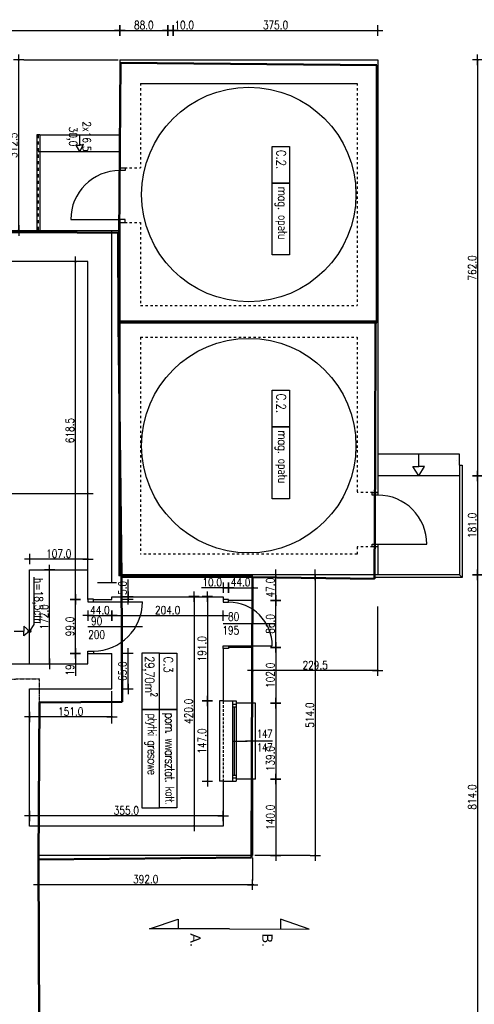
# Model space of a CAD drawing. Header units: millimetres. Extents: x 22865 to 60762, y -18816 to 15611.
# Tile 68 of 256: x 44786 to 45620, y -10942 to -9139. Entities that reach past the tile are written whole.
import ezdxf

# ---------------------------------------------------------------- set-up
doc = ezdxf.new("R2010")
doc.units = ezdxf.units.MM
for name, pattern in [('1_OTKU', [2, 1.5, -0.5]), ('2_EGBS', [0]), ('2_EGBU_A', [0]), ('3', [1, 0.5, -0.5]), ('3_SUWP', [0]), ('DASHED', [15, 7, -8]), ('DASHED2', [0.375, 0.25, -0.125])]:
    doc.linetypes.add(name, pattern=pattern)
for name, color, linetype, lineweight in [('CIENKA', 1, 'Continuous', 13), ('EGBE_L_3', 7, '2_EGBS', 18), ('OTK_L_4', 7, '1_OTKU', 18), ('SUWP_L_0', 5, '3_SUWP', 18)]:
    doc.layers.add(name, color=color, linetype=linetype, lineweight=lineweight)
doc.layers.add('EGBB_L_0', color=7, linetype='2_EGBU_A', lineweight=50, true_color=0x804000)
for name, color, linetype in [('OPISY', 6, 'Continuous'), ('sciany murowane', 4, 'Continuous'), ('widokowa', 2, 'Continuous'), ('WYMIARY', 6, 'Continuous')]:
    doc.layers.add(name, color=color, linetype=linetype)
doc.styles.add('1-100', font='simplex.shx', dxfattribs={"width": 0.8, "height": 15})
doc.styles.add('1-50', font='simplex.shx', dxfattribs={"width": 0.8, "height": 12})
doc.dimstyles.new('1-100', dxfattribs={"dimscale": 0.5, "dimtxt": 100, "dimasz": 1, "dimexe": 0.18, "dimexo": 0.0625, "dimgap": 5, "dimtad": 1, "dimdec": 1, "dimzin": 0, "dimdsep": 46, "dimtxsty": '1-100', "dimblk1": 'K', "dimblk2": 'K', "dimsah": 1, "dimcen": 0.09, "dimse1": 1, "dimse2": 1, "dimadec": 0, "dimazin": 0, "dimtfac": 1, "dimtdec": 1, "dimtofl": 0, "dimtmove": 0, "dimatfit": 3, "dimldrblk": 'K', "dimfxl": 0, "dimtolj": 1, "dimtzin": 0, "dimarcsym": 0})

# ---------------------------------------------------------------- blocks, each defined once
blk = doc.blocks.new('K')
for p, q in [((-19.1, 0), (19.1, 0)), ((0, -19.1), (0, 19.1))]:
    blk.add_line(p, q)
blk.add_circle((0, 0), 2.02)
blk = doc.blocks.new('*D2955')
at = {"layer": 'WYMIARY', "color": 0, "lineweight": -2, "ltscale": 0.2}
blk.add_line((44202.7, -10006.9), (44910.7, -10006.9), dxfattribs=at)
at = {"layer": 'WYMIARY', "color": 0, "linetype": 'ByBlock', "lineweight": -2, "xscale": 0.5, "yscale": 0.5, "zscale": 0.5, "rotation": 180}
blk.add_blockref('K', (44202.2, -10006.9), dxfattribs=at)
at = {"layer": 'WYMIARY', "color": 0, "linetype": 'ByBlock', "lineweight": -2, "xscale": 0.5, "yscale": 0.5, "zscale": 0.5}
blk.add_blockref('K', (44911.2, -10006.9), dxfattribs=at)
at = {"layer": 'WYMIARY', "color": 0, "ltscale": 0.2, "insert": (44556.7, -9996.9), "char_height": 15, "attachment_point": 5, "style": '1-100'}
blk.add_mtext('\\A1;709.0', dxfattribs=at)
blk = doc.blocks.new('*D2956')
at = {"layer": 'WYMIARY', "color": 0, "lineweight": -2, "ltscale": 0.2}
blk.add_line((44911.7, -10230.3), (44954.7, -10230.3), dxfattribs=at)
at = {"layer": 'WYMIARY', "color": 0, "linetype": 'ByBlock', "lineweight": -2, "xscale": 0.5, "yscale": 0.5, "zscale": 0.5, "rotation": 180}
blk.add_blockref('K', (44911.2, -10230.3), dxfattribs=at)
at = {"layer": 'WYMIARY', "color": 0, "linetype": 'ByBlock', "lineweight": -2, "xscale": 0.5, "yscale": 0.5, "zscale": 0.5}
blk.add_blockref('K', (44955.2, -10230.3), dxfattribs=at)
at = {"layer": 'WYMIARY', "color": 0, "ltscale": 0.2, "insert": (44933.2, -10220.3), "char_height": 15, "attachment_point": 5, "style": '1-100'}
blk.add_mtext('\\A1;44.0', dxfattribs=at)
blk = doc.blocks.new('*D2957')
at = {"layer": 'WYMIARY', "color": 0, "lineweight": -2, "ltscale": 0.2}
blk.add_line((44955.7, -10230.3), (45158.7, -10230.3), dxfattribs=at)
at = {"layer": 'WYMIARY', "color": 0, "linetype": 'ByBlock', "lineweight": -2, "xscale": 0.5, "yscale": 0.5, "zscale": 0.5, "rotation": 180}
blk.add_blockref('K', (44955.2, -10230.3), dxfattribs=at)
at = {"layer": 'WYMIARY', "color": 0, "linetype": 'ByBlock', "lineweight": -2, "xscale": 0.5, "yscale": 0.5, "zscale": 0.5}
blk.add_blockref('K', (45159.2, -10230.3), dxfattribs=at)
at = {"layer": 'WYMIARY', "color": 0, "ltscale": 0.2, "insert": (45057.2, -10220.3), "char_height": 15, "attachment_point": 5, "style": '1-100'}
blk.add_mtext('\\A1;204.0', dxfattribs=at)
blk = doc.blocks.new('*D2958')
at = {"layer": 'WYMIARY', "color": 0, "lineweight": -2, "ltscale": 0.2}
for p, q in [((45159.2, -10179.2), (45119.4, -10179.2)), ((45168.7, -10179.2), (45159.7, -10179.2))]:
    blk.add_line(p, q, dxfattribs=at)
at = {"layer": 'WYMIARY', "color": 0, "linetype": 'ByBlock', "lineweight": -2, "xscale": 0.5, "yscale": 0.5, "zscale": 0.5, "rotation": 180}
blk.add_blockref('K', (45159.2, -10179.2), dxfattribs=at)
at = {"layer": 'WYMIARY', "color": 0, "linetype": 'ByBlock', "lineweight": -2, "xscale": 0.5, "yscale": 0.5, "zscale": 0.5}
blk.add_blockref('K', (45169.2, -10179.2), dxfattribs=at)
at = {"layer": 'WYMIARY', "color": 0, "ltscale": 0.2, "insert": (45139.1, -10169.2), "char_height": 15, "attachment_point": 5, "style": '1-100'}
blk.add_mtext('\\A1;10.0', dxfattribs=at)
blk = doc.blocks.new('*D2959')
at = {"layer": 'WYMIARY', "color": 0, "lineweight": -2, "ltscale": 0.2}
blk.add_line((45169.7, -10179.2), (45212.7, -10179.2), dxfattribs=at)
at = {"layer": 'WYMIARY', "color": 0, "linetype": 'ByBlock', "lineweight": -2, "xscale": 0.5, "yscale": 0.5, "zscale": 0.5, "rotation": 180}
blk.add_blockref('K', (45169.2, -10179.2), dxfattribs=at)
at = {"layer": 'WYMIARY', "color": 0, "linetype": 'ByBlock', "lineweight": -2, "xscale": 0.5, "yscale": 0.5, "zscale": 0.5}
blk.add_blockref('K', (45213.2, -10179.2), dxfattribs=at)
at = {"layer": 'WYMIARY', "color": 0, "ltscale": 0.2, "insert": (45191.2, -10169.2), "char_height": 15, "attachment_point": 5, "style": '1-100'}
blk.add_mtext('\\A1;44.0', dxfattribs=at)
blk = doc.blocks.new('*D2970')
at = {"layer": 'WYMIARY', "color": 0, "lineweight": -2, "ltscale": 0.2}
blk.add_line((44148.7, -9158.9), (44969.2, -9158.9), dxfattribs=at)
at = {"layer": 'WYMIARY', "color": 0, "linetype": 'ByBlock', "lineweight": -2, "xscale": 0.5, "yscale": 0.5, "zscale": 0.5, "rotation": 180}
blk.add_blockref('K', (44148.2, -9158.9), dxfattribs=at)
at = {"layer": 'WYMIARY', "color": 0, "linetype": 'ByBlock', "lineweight": -2, "xscale": 0.5, "yscale": 0.5, "zscale": 0.5}
blk.add_blockref('K', (44969.7, -9158.9), dxfattribs=at)
at = {"layer": 'WYMIARY', "color": 0, "ltscale": 0.2, "insert": (44558.9, -9148.9), "char_height": 15, "attachment_point": 5, "style": '1-100'}
blk.add_mtext('\\A1;821.5', dxfattribs=at)
blk = doc.blocks.new('*D2975')
at = {"layer": 'WYMIARY', "color": 0, "lineweight": -2, "ltscale": 0.2}
blk.add_line((44888.2, -10200.1), (44888.2, -9582.6), dxfattribs=at)
at = {"layer": 'WYMIARY', "color": 0, "linetype": 'ByBlock', "lineweight": -2, "xscale": 0.5, "yscale": 0.5, "zscale": 0.5}
for p, rotation in [((44888.2, -9582.1), 90), ((44888.2, -10200.6), 270)]:
    blk.add_blockref('K', p, dxfattribs=dict(at, rotation=rotation))
at = {"layer": 'WYMIARY', "color": 0, "ltscale": 0.2, "insert": (44878.2, -9891.4), "char_height": 15, "attachment_point": 5, "rotation": 90, "style": '1-100'}
blk.add_mtext('\\A1;618.5', dxfattribs=at)
blk = doc.blocks.new('*D2976')
at = {"layer": 'WYMIARY', "color": 0, "lineweight": -2, "ltscale": 0.2}
blk.add_line((44888.2, -10299.1), (44888.2, -10201.1), dxfattribs=at)
at = {"layer": 'WYMIARY', "color": 0, "linetype": 'ByBlock', "lineweight": -2, "xscale": 0.5, "yscale": 0.5, "zscale": 0.5}
for p, rotation in [((44888.2, -10200.6), 90), ((44888.2, -10299.6), 270)]:
    blk.add_blockref('K', p, dxfattribs=dict(at, rotation=rotation))
at = {"layer": 'WYMIARY', "color": 0, "ltscale": 0.2, "insert": (44878.2, -10250.1), "char_height": 15, "attachment_point": 5, "rotation": 90, "style": '1-100'}
blk.add_mtext('\\A1;99.0', dxfattribs=at)
blk = doc.blocks.new('*D2977')
at = {"layer": 'WYMIARY', "color": 0, "lineweight": -2}
for p, q in [((44888.2, -10300.1), (44888.2, -10318.1)), ((44888.2, -10318.6), (44888.2, -10340.7))]:
    blk.add_line(p, q, dxfattribs=at)
at = {"layer": 'WYMIARY', "color": 0, "linetype": 'ByBlock', "lineweight": -2, "xscale": 0.5, "yscale": 0.5, "zscale": 0.5}
for p, rotation in [((44888.2, -10299.6), 90), ((44888.2, -10318.6), 270)]:
    blk.add_blockref('K', p, dxfattribs=dict(at, rotation=rotation))
at = {"layer": 'WYMIARY', "color": 0, "ltscale": 0.2, "insert": (44878.2, -10329.9), "char_height": 15, "attachment_point": 5, "rotation": 90, "style": '1-100'}
blk.add_mtext('\\A1;19', dxfattribs=at)
blk = doc.blocks.new('*D2978')
at = {"layer": 'WYMIARY', "color": 0, "lineweight": -2, "ltscale": 0.2}
blk.add_line((44784.2, -9524.6), (44784.2, -9213.1), dxfattribs=at)
at = {"layer": 'WYMIARY', "color": 0, "linetype": 'ByBlock', "lineweight": -2, "xscale": 0.5, "yscale": 0.5, "zscale": 0.5}
for p, rotation in [((44784.2, -9212.6), 90), ((44784.2, -9525.1), 270)]:
    blk.add_blockref('K', p, dxfattribs=dict(at, rotation=rotation))
at = {"layer": 'WYMIARY', "color": 0, "ltscale": 0.2, "insert": (44774.2, -9368.9), "char_height": 15, "attachment_point": 5, "rotation": 90, "style": '1-100'}
blk.add_mtext('\\A1;312.5', dxfattribs=at)
blk = doc.blocks.new('*D2979')
at = {"layer": 'WYMIARY', "color": 0, "lineweight": -2, "ltscale": 0.2}
blk.add_line((44970.2, -9158.9), (45057.2, -9158.9), dxfattribs=at)
at = {"layer": 'WYMIARY', "color": 0, "linetype": 'ByBlock', "lineweight": -2, "xscale": 0.5, "yscale": 0.5, "zscale": 0.5, "rotation": 180}
blk.add_blockref('K', (44969.7, -9158.9), dxfattribs=at)
at = {"layer": 'WYMIARY', "color": 0, "linetype": 'ByBlock', "lineweight": -2, "xscale": 0.5, "yscale": 0.5, "zscale": 0.5}
blk.add_blockref('K', (45057.7, -9158.9), dxfattribs=at)
at = {"layer": 'WYMIARY', "color": 0, "ltscale": 0.2, "insert": (45013.7, -9148.9), "char_height": 15, "attachment_point": 5, "style": '1-100'}
blk.add_mtext('\\A1;88.0', dxfattribs=at)
blk = doc.blocks.new('*D2980')
at = {"layer": 'WYMIARY', "color": 0, "lineweight": -2, "ltscale": 0.2}
for p, q in [((45058.2, -9158.9), (45067.2, -9158.9)), ((45067.7, -9158.9), (45107.5, -9158.9))]:
    blk.add_line(p, q, dxfattribs=at)
at = {"layer": 'WYMIARY', "color": 0, "linetype": 'ByBlock', "lineweight": -2, "xscale": 0.5, "yscale": 0.5, "zscale": 0.5, "rotation": 180}
blk.add_blockref('K', (45057.7, -9158.9), dxfattribs=at)
at = {"layer": 'WYMIARY', "color": 0, "linetype": 'ByBlock', "lineweight": -2, "xscale": 0.5, "yscale": 0.5, "zscale": 0.5}
blk.add_blockref('K', (45067.7, -9158.9), dxfattribs=at)
at = {"layer": 'WYMIARY', "color": 0, "ltscale": 0.2, "insert": (45087.8, -9148.9), "char_height": 15, "attachment_point": 5, "style": '1-100'}
blk.add_mtext('\\A1;10.0', dxfattribs=at)
blk = doc.blocks.new('*D2981')
at = {"layer": 'WYMIARY', "color": 0, "lineweight": -2, "ltscale": 0.2}
blk.add_line((45068.2, -9158.9), (45442.2, -9158.9), dxfattribs=at)
at = {"layer": 'WYMIARY', "color": 0, "linetype": 'ByBlock', "lineweight": -2, "xscale": 0.5, "yscale": 0.5, "zscale": 0.5, "rotation": 180}
blk.add_blockref('K', (45067.7, -9158.9), dxfattribs=at)
at = {"layer": 'WYMIARY', "color": 0, "linetype": 'ByBlock', "lineweight": -2, "xscale": 0.5, "yscale": 0.5, "zscale": 0.5}
blk.add_blockref('K', (45442.7, -9158.9), dxfattribs=at)
at = {"layer": 'WYMIARY', "color": 0, "ltscale": 0.2, "insert": (45255.2, -9148.9), "char_height": 15, "attachment_point": 5, "style": '1-100'}
blk.add_mtext('\\A1;375.0', dxfattribs=at)
blk = doc.blocks.new('*D2982')
at = {"layer": 'WYMIARY', "color": 0, "lineweight": -2, "ltscale": 0.2}
blk.add_line((45625.8, -9213.1), (45625.8, -9974.1), dxfattribs=at)
at = {"layer": 'WYMIARY', "color": 0, "linetype": 'ByBlock', "lineweight": -2, "xscale": 0.5, "yscale": 0.5, "zscale": 0.5}
for p, rotation in [((45625.8, -9212.6), 90), ((45625.8, -9974.6), 270)]:
    blk.add_blockref('K', p, dxfattribs=dict(at, rotation=rotation))
at = {"layer": 'WYMIARY', "color": 0, "ltscale": 0.2, "insert": (45615.8, -9593.6), "char_height": 15, "attachment_point": 5, "rotation": 90, "style": '1-100'}
blk.add_mtext('\\A1;762.0', dxfattribs=at)
blk = doc.blocks.new('*D2983')
at = {"layer": 'WYMIARY', "color": 0, "lineweight": -2, "ltscale": 0.2}
blk.add_line((45625.8, -9975.1), (45625.8, -10155.1), dxfattribs=at)
at = {"layer": 'WYMIARY', "color": 0, "linetype": 'ByBlock', "lineweight": -2, "xscale": 0.5, "yscale": 0.5, "zscale": 0.5}
for p, rotation in [((45625.8, -9974.6), 90), ((45625.8, -10155.6), 270)]:
    blk.add_blockref('K', p, dxfattribs=dict(at, rotation=rotation))
at = {"layer": 'WYMIARY', "color": 0, "ltscale": 0.2, "insert": (45615.8, -10065.1), "char_height": 15, "attachment_point": 5, "rotation": 90, "style": '1-100'}
blk.add_mtext('\\A1;181.0', dxfattribs=at)
blk = doc.blocks.new('*D2984')
at = {"layer": 'WYMIARY', "color": 0, "lineweight": -2, "ltscale": 0.2}
blk.add_line((45625.8, -10156.1), (45625.8, -10969.1), dxfattribs=at)
at = {"layer": 'WYMIARY', "color": 0, "linetype": 'ByBlock', "lineweight": -2, "xscale": 0.5, "yscale": 0.5, "zscale": 0.5}
for p, rotation in [((45625.8, -10155.6), 90), ((45625.8, -10969.6), 270)]:
    blk.add_blockref('K', p, dxfattribs=dict(at, rotation=rotation))
at = {"layer": 'WYMIARY', "color": 0, "ltscale": 0.2, "insert": (45615.8, -10562.6), "char_height": 15, "attachment_point": 5, "rotation": 90, "style": '1-100'}
blk.add_mtext('\\A1;814.0', dxfattribs=at)
blk = doc.blocks.new('*D2985')
at = {"layer": 'WYMIARY', "color": 0, "lineweight": -2, "ltscale": 0.2}
blk.add_line((45328, -10156.1), (45328, -10669.1), dxfattribs=at)
at = {"layer": 'WYMIARY', "color": 0, "linetype": 'ByBlock', "lineweight": -2, "xscale": 0.5, "yscale": 0.5, "zscale": 0.5}
for p, rotation in [((45328, -10155.6), 90), ((45328, -10669.6), 270)]:
    blk.add_blockref('K', p, dxfattribs=dict(at, rotation=rotation))
at = {"layer": 'WYMIARY', "color": 0, "ltscale": 0.2, "insert": (45318, -10412.6), "char_height": 15, "attachment_point": 5, "rotation": 90, "style": '1-100'}
blk.add_mtext('\\A1;514.0', dxfattribs=at)
blk = doc.blocks.new('*D2986')
at = {"layer": 'WYMIARY', "color": 0, "lineweight": -2, "ltscale": 0.2}
blk.add_line((45442.2, -10331.1), (45213.7, -10331.1), dxfattribs=at)
at = {"layer": 'WYMIARY', "color": 0, "linetype": 'ByBlock', "lineweight": -2, "xscale": 0.5, "yscale": 0.5, "zscale": 0.5, "rotation": 180}
blk.add_blockref('K', (45213.2, -10331.1), dxfattribs=at)
at = {"layer": 'WYMIARY', "color": 0, "linetype": 'ByBlock', "lineweight": -2, "xscale": 0.5, "yscale": 0.5, "zscale": 0.5}
blk.add_blockref('K', (45442.7, -10331.1), dxfattribs=at)
at = {"layer": 'WYMIARY', "color": 0, "ltscale": 0.2, "insert": (45327.9, -10321.1), "char_height": 15, "attachment_point": 5, "style": '1-100'}
blk.add_mtext('\\A1;229.5', dxfattribs=at)
blk = doc.blocks.new('*D2987')
at = {"layer": 'WYMIARY', "color": 0, "lineweight": -2, "ltscale": 0.2}
blk.add_line((45212.7, -10723.1), (44821.7, -10723.1), dxfattribs=at)
at = {"layer": 'WYMIARY', "color": 0, "linetype": 'ByBlock', "lineweight": -2, "xscale": 0.5, "yscale": 0.5, "zscale": 0.5, "rotation": 180}
blk.add_blockref('K', (44821.2, -10723.1), dxfattribs=at)
at = {"layer": 'WYMIARY', "color": 0, "linetype": 'ByBlock', "lineweight": -2, "xscale": 0.5, "yscale": 0.5, "zscale": 0.5}
blk.add_blockref('K', (45213.2, -10723.1), dxfattribs=at)
at = {"layer": 'WYMIARY', "color": 0, "ltscale": 0.2, "insert": (45017.2, -10713.1), "char_height": 15, "attachment_point": 5, "style": '1-100'}
blk.add_mtext('\\A1;392.0', dxfattribs=at)
blk = doc.blocks.new('*D2988')
at = {"layer": 'WYMIARY', "color": 0, "lineweight": -2, "ltscale": 0.2}
blk.add_line((45158.7, -10597.1), (44804.7, -10597.1), dxfattribs=at)
at = {"layer": 'WYMIARY', "color": 0, "linetype": 'ByBlock', "lineweight": -2, "xscale": 0.5, "yscale": 0.5, "zscale": 0.5, "rotation": 180}
blk.add_blockref('K', (44804.2, -10597.1), dxfattribs=at)
at = {"layer": 'WYMIARY', "color": 0, "linetype": 'ByBlock', "lineweight": -2, "xscale": 0.5, "yscale": 0.5, "zscale": 0.5}
blk.add_blockref('K', (45159.2, -10597.1), dxfattribs=at)
at = {"layer": 'WYMIARY', "color": 0, "ltscale": 0.2, "insert": (44981.7, -10587.1), "char_height": 15, "attachment_point": 5, "style": '1-100'}
blk.add_mtext('\\A1;355.0', dxfattribs=at)
blk = doc.blocks.new('*D2989')
at = {"layer": 'WYMIARY', "color": 0, "lineweight": -2, "ltscale": 0.2}
blk.add_line((44954.7, -10416), (44804.7, -10416), dxfattribs=at)
at = {"layer": 'WYMIARY', "color": 0, "linetype": 'ByBlock', "lineweight": -2, "xscale": 0.5, "yscale": 0.5, "zscale": 0.5, "rotation": 180}
blk.add_blockref('K', (44804.2, -10416), dxfattribs=at)
at = {"layer": 'WYMIARY', "color": 0, "linetype": 'ByBlock', "lineweight": -2, "xscale": 0.5, "yscale": 0.5, "zscale": 0.5}
blk.add_blockref('K', (44955.2, -10416), dxfattribs=at)
at = {"layer": 'WYMIARY', "color": 0, "ltscale": 0.2, "insert": (44879.7, -10406), "char_height": 15, "attachment_point": 5, "style": '1-100'}
blk.add_mtext('\\A1;151.0', dxfattribs=at)
blk = doc.blocks.new('*D2990')
at = {"layer": 'WYMIARY', "color": 0, "lineweight": -2, "ltscale": 0.2}
blk.add_line((44984.7, -10364.1), (44984.7, -10300.1), dxfattribs=at)
at = {"layer": 'WYMIARY', "color": 0, "linetype": 'ByBlock', "lineweight": -2, "xscale": 0.5, "yscale": 0.5, "zscale": 0.5}
for p, rotation in [((44984.7, -10299.6), 90), ((44984.7, -10364.6), 270)]:
    blk.add_blockref('K', p, dxfattribs=dict(at, rotation=rotation))
at = {"layer": 'WYMIARY', "color": 0, "ltscale": 0.2, "insert": (44974.7, -10332.1), "char_height": 15, "attachment_point": 5, "rotation": 90, "style": '1-100'}
blk.add_mtext('\\A1;65.0', dxfattribs=at)
blk = doc.blocks.new('*D2991')
at = {"layer": 'WYMIARY', "color": 0, "lineweight": -2, "ltscale": 0.2}
for p, q in [((44984.7, -10195.1), (44984.7, -10164.5)), ((44984.7, -10201.1), (44984.7, -10201.6))]:
    blk.add_line(p, q, dxfattribs=at)
at = {"layer": 'WYMIARY', "color": 0, "linetype": 'ByBlock', "lineweight": -2, "xscale": 0.5, "yscale": 0.5, "zscale": 0.5}
for p, rotation in [((44984.7, -10195.6), 270), ((44984.7, -10200.6), 90)]:
    blk.add_blockref('K', p, dxfattribs=dict(at, rotation=rotation))
at = {"layer": 'WYMIARY', "color": 0, "ltscale": 0.2, "insert": (44974.7, -10179.6), "char_height": 15, "attachment_point": 5, "rotation": 90, "style": '1-100'}
blk.add_mtext('\\A1;5.0', dxfattribs=at)
blk = doc.blocks.new('*D2992')
at = {"layer": 'WYMIARY', "color": 0, "lineweight": -2, "ltscale": 0.2}
blk.add_line((45105.8, -10196.1), (45105.8, -10615.1), dxfattribs=at)
at = {"layer": 'WYMIARY', "color": 0, "linetype": 'ByBlock', "lineweight": -2, "xscale": 0.5, "yscale": 0.5, "zscale": 0.5}
for p, rotation in [((45105.8, -10195.6), 90), ((45105.8, -10615.6), 270)]:
    blk.add_blockref('K', p, dxfattribs=dict(at, rotation=rotation))
at = {"layer": 'WYMIARY', "color": 0, "ltscale": 0.2, "insert": (45095.8, -10405.6), "char_height": 15, "attachment_point": 5, "rotation": 90, "style": '1-100'}
blk.add_mtext('\\A1;420.0', dxfattribs=at)
blk = doc.blocks.new('*D2993')
at = {"layer": 'WYMIARY', "color": 0, "lineweight": -2, "ltscale": 0.2}
blk.add_line((45255.6, -10288.1), (45255.6, -10203.1), dxfattribs=at)
at = {"layer": 'WYMIARY', "color": 0, "linetype": 'ByBlock', "lineweight": -2, "xscale": 0.5, "yscale": 0.5, "zscale": 0.5}
for p, rotation in [((45255.6, -10202.6), 90), ((45255.6, -10288.6), 270)]:
    blk.add_blockref('K', p, dxfattribs=dict(at, rotation=rotation))
at = {"layer": 'WYMIARY', "color": 0, "ltscale": 0.2, "insert": (45245.6, -10245.6), "char_height": 15, "attachment_point": 5, "rotation": 90, "style": '1-100'}
blk.add_mtext('\\A1;86.0', dxfattribs=at)
blk = doc.blocks.new('*D2994')
at = {"layer": 'WYMIARY', "color": 0, "lineweight": -2, "ltscale": 0.2}
blk.add_line((45255.6, -10289.1), (45255.6, -10390.1), dxfattribs=at)
at = {"layer": 'WYMIARY', "color": 0, "linetype": 'ByBlock', "lineweight": -2, "xscale": 0.5, "yscale": 0.5, "zscale": 0.5}
for p, rotation in [((45255.6, -10288.6), 90), ((45255.6, -10390.6), 270)]:
    blk.add_blockref('K', p, dxfattribs=dict(at, rotation=rotation))
at = {"layer": 'WYMIARY', "color": 0, "ltscale": 0.2, "insert": (45245.6, -10339.6), "char_height": 15, "attachment_point": 5, "rotation": 90, "style": '1-100'}
blk.add_mtext('\\A1;102.0', dxfattribs=at)
blk = doc.blocks.new('*D2995')
at = {"layer": 'WYMIARY', "color": 0, "lineweight": -2, "ltscale": 0.2}
blk.add_line((45255.6, -10391.1), (45255.6, -10529.1), dxfattribs=at)
at = {"layer": 'WYMIARY', "color": 0, "linetype": 'ByBlock', "lineweight": -2, "xscale": 0.5, "yscale": 0.5, "zscale": 0.5}
for p, rotation in [((45255.6, -10390.6), 90), ((45255.6, -10529.6), 270)]:
    blk.add_blockref('K', p, dxfattribs=dict(at, rotation=rotation))
at = {"layer": 'WYMIARY', "color": 0, "ltscale": 0.2, "insert": (45245.6, -10492.1), "char_height": 15, "attachment_point": 5, "rotation": 90, "style": '1-100'}
blk.add_mtext('\\A1;139.0', dxfattribs=at)
blk = doc.blocks.new('*D2996')
at = {"layer": 'WYMIARY', "color": 0, "lineweight": -2, "ltscale": 0.2}
blk.add_line((45255.6, -10530.1), (45255.6, -10669.1), dxfattribs=at)
at = {"layer": 'WYMIARY', "color": 0, "linetype": 'ByBlock', "lineweight": -2, "xscale": 0.5, "yscale": 0.5, "zscale": 0.5}
for p, rotation in [((45255.6, -10529.6), 90), ((45255.6, -10669.6), 270)]:
    blk.add_blockref('K', p, dxfattribs=dict(at, rotation=rotation))
at = {"layer": 'WYMIARY', "color": 0, "ltscale": 0.2, "insert": (45245.6, -10599.6), "char_height": 15, "attachment_point": 5, "rotation": 90, "style": '1-100'}
blk.add_mtext('\\A1;140.0', dxfattribs=at)
blk = doc.blocks.new('*D2997')
at = {"layer": 'WYMIARY', "color": 0, "lineweight": -2, "ltscale": 0.2}
blk.add_line((45130.3, -10196.1), (45130.3, -10386.1), dxfattribs=at)
at = {"layer": 'WYMIARY', "color": 0, "linetype": 'ByBlock', "lineweight": -2, "xscale": 0.5, "yscale": 0.5, "zscale": 0.5}
for p, rotation in [((45130.3, -10195.6), 90), ((45130.3, -10386.6), 270)]:
    blk.add_blockref('K', p, dxfattribs=dict(at, rotation=rotation))
at = {"layer": 'WYMIARY', "color": 0, "ltscale": 0.2, "insert": (45120.3, -10291.1), "char_height": 15, "attachment_point": 5, "rotation": 90, "style": '1-100'}
blk.add_mtext('\\A1;191.0', dxfattribs=at)
blk = doc.blocks.new('*D2998')
at = {"layer": 'WYMIARY', "color": 0, "lineweight": -2, "ltscale": 0.2}
blk.add_line((45130.3, -10387.1), (45130.3, -10533.1), dxfattribs=at)
at = {"layer": 'WYMIARY', "color": 0, "linetype": 'ByBlock', "lineweight": -2, "xscale": 0.5, "yscale": 0.5, "zscale": 0.5}
for p, rotation in [((45130.3, -10386.6), 90), ((45130.3, -10533.6), 270)]:
    blk.add_blockref('K', p, dxfattribs=dict(at, rotation=rotation))
at = {"layer": 'WYMIARY', "color": 0, "ltscale": 0.2, "insert": (45120.3, -10460.1), "char_height": 15, "attachment_point": 5, "rotation": 90, "style": '1-100'}
blk.add_mtext('\\A1;147.0', dxfattribs=at)
blk = doc.blocks.new('*D2999')
at = {"layer": 'WYMIARY', "color": 0, "lineweight": -2, "ltscale": 0.2}
blk.add_line((44840.9, -10318.1), (44840.9, -10147.1), dxfattribs=at)
at = {"layer": 'WYMIARY', "color": 0, "linetype": 'ByBlock', "lineweight": -2, "xscale": 0.5, "yscale": 0.5, "zscale": 0.5}
for p, rotation in [((44840.9, -10146.6), 90), ((44840.9, -10318.6), 270)]:
    blk.add_blockref('K', p, dxfattribs=dict(at, rotation=rotation))
at = {"layer": 'WYMIARY', "color": 0, "ltscale": 0.2, "insert": (44830.9, -10232.6), "char_height": 15, "attachment_point": 5, "rotation": 90, "style": '1-100'}
blk.add_mtext('\\A1;172.0', dxfattribs=at)
blk = doc.blocks.new('*D3000')
at = {"layer": 'WYMIARY', "color": 0, "lineweight": -2, "ltscale": 0.2}
blk.add_line((44910.7, -10126.8), (44804.7, -10126.8), dxfattribs=at)
at = {"layer": 'WYMIARY', "color": 0, "linetype": 'ByBlock', "lineweight": -2, "xscale": 0.5, "yscale": 0.5, "zscale": 0.5, "rotation": 180}
blk.add_blockref('K', (44804.2, -10126.8), dxfattribs=at)
at = {"layer": 'WYMIARY', "color": 0, "linetype": 'ByBlock', "lineweight": -2, "xscale": 0.5, "yscale": 0.5, "zscale": 0.5}
blk.add_blockref('K', (44911.2, -10126.8), dxfattribs=at)
at = {"layer": 'WYMIARY', "color": 0, "ltscale": 0.2, "insert": (44857.7, -10116.8), "char_height": 15, "attachment_point": 5, "style": '1-100'}
blk.add_mtext('\\A1;107.0', dxfattribs=at)
blk = doc.blocks.new('*D3001')
at = {"layer": 'WYMIARY', "color": 0, "lineweight": -2, "ltscale": 0.2}
blk.add_line((45255.6, -10202.1), (45255.6, -10156.1), dxfattribs=at)
at = {"layer": 'WYMIARY', "color": 0, "linetype": 'ByBlock', "lineweight": -2, "xscale": 0.5, "yscale": 0.5, "zscale": 0.5}
for p, rotation in [((45255.6, -10155.6), 90), ((45255.6, -10202.6), 270)]:
    blk.add_blockref('K', p, dxfattribs=dict(at, rotation=rotation))
at = {"layer": 'WYMIARY', "color": 0, "ltscale": 0.2, "insert": (45245.6, -10179.1), "char_height": 15, "attachment_point": 5, "rotation": 90, "style": '1-100'}
blk.add_mtext('\\A1;47.0', dxfattribs=at)

msp = doc.modelspace()

# ---------------------------------------------------------------- linework, layer by layer
at = {"layer": 'EGBB_L_0', "linetype": '2_EGBU_A'}
for p, q in [((44971.18, -9218.09), (44967.29, -9694.01)), ((45440.7, -9222.27), (44971.18, -9218.09)), ((45440.66, -9693.47), (45440.7, -9222.27)), ((44816.46, -9528.35), (44145.44, -9528.13)), ((44966.6, -9529.57), (44816.46, -9528.35)), ((44967.29, -9694.01), (44966.6, -9529.57)), ((45438.59, -9692.63), (44967.29, -9694.01)), ((44967.29, -9694.01), (45440.66, -9693.47)), ((44967.29, -9694.01), (44969.67, -9901.98)), ((44972.61, -10159.18), (44967.29, -9694.01)), ((45437.85, -9944.84), (45438.59, -9692.63)), ((44969.67, -9901.98), (44972.61, -10159.18)), ((45436.48, -10163), (45437.85, -9944.84)), ((44972.61, -10159.18), (45212.77, -10159.85)), ((44974.08, -10388.15), (44972.61, -10159.18)), ((45211.41, -10673.49), (45212.77, -10159.85)), ((45212.77, -10159.85), (45436.48, -10163)), ((44820.73, -10677.25), (44822.35, -10389.67)), ((44822.35, -10389.67), (44974.08, -10388.15)), ((44820.73, -10677.25), (45211.41, -10673.49)), ((44821.51, -10982.7), (44820.73, -10677.25))]:
    msp.add_line(p, q, dxfattribs=at)
at = {"layer": 'EGBB_L_0', "linetype": '3', "lineweight": -2}
for p in [(44147.03, -10350.48), (44822.35, -10389.67)]:
    msp.add_line(p, (44822.06, -10346.14), dxfattribs=at)
at = {"layer": 'EGBE_L_3', "linetype": '2_EGBS'}
msp.add_line((45587.85, -9946.06), (45587.85, -9946.2), dxfattribs=at)
for p in [(44970.13, -9346.64), (45437.85, -9944.84)]:
    msp.add_point(p, dxfattribs=at)
at = {"layer": 'OPISY'}
for points in [[(45280.96, -9371.18), (45280.96, -9438.35), (45249.03, -9438.35), (45249.03, -9371.18)], [(45280.96, -9438.35), (45280.96, -9569.88), (45249.03, -9569.88), (45249.03, -9438.35)], [(45249.03, -9569.88), (45249.03, -9438.35), (45280.96, -9438.35), (45280.96, -9569.88)], [(45280.96, -9817.61), (45280.96, -9884.79), (45249.03, -9884.79), (45249.03, -9817.61)], [(45280.96, -9884.79), (45280.96, -10016.32), (45249.03, -10016.32), (45249.03, -9884.79)], [(45249.03, -10016.32), (45249.03, -9884.79), (45280.96, -9884.79), (45280.96, -10016.32)], [(45042.16, -10402.04), (45042.16, -10299.15), (45010.23, -10299.15), (45010.23, -10402.04)], [(45074.1, -10299.15), (45074.1, -10402.04), (45042.16, -10402.04), (45042.16, -10299.15)], [(45042.16, -10582.58), (45042.16, -10402.04), (45010.23, -10402.04), (45010.23, -10582.58)], [(45074.1, -10402.04), (45074.1, -10582.58), (45042.16, -10582.58), (45042.16, -10402.04)], [(45042.16, -10582.58), (45042.16, -10402.04), (45074.1, -10402.04), (45074.1, -10582.58)]]:
    msp.add_lwpolyline(points, close=True, dxfattribs=at)
at = {"layer": 'OTK_L_4', "linetype": '1_OTKU'}
for p, q in [((45212.77, -10159.85), (45211.41, -10673.49)), ((45436.48, -10163), (45212.77, -10159.85)), ((45211.41, -10673.49), (44820.73, -10677.25))]:
    msp.add_line(p, q, dxfattribs=at)
at = {"layer": 'sciany murowane', "ltscale": 0.2}
for p, q in [((44969.69, -9212.65), (44969.69, -9410.15)), ((44969.69, -9212.65), (45442.69, -9212.65)), ((45442.69, -9212.65), (45442.69, -10004.65)), ((45007.69, -9255.65), (45404.69, -9255.65)), ((44969.69, -9510.15), (44969.69, -9690.65)), ((44374.19, -9525.15), (44969.69, -9525.15)), ((44967.69, -9525.15), (44967.69, -10157.65)), ((44911.19, -9582.15), (44371.19, -9582.15)), ((44911.19, -10200.65), (44911.19, -9582.15)), ((44969.69, -9690.65), (45442.69, -9690.65)), ((44969.69, -9692.65), (44969.69, -10155.65)), ((44969.69, -9692.65), (45442.69, -9692.65)), ((45442.69, -10104.65), (45442.69, -10155.65)), ((45213.19, -10157.65), (44967.69, -10157.65)), ((45442.69, -10155.65), (44969.69, -10155.65)), ((45213.19, -10202.65), (45213.19, -10155.65)), ((44921.19, -10200.65), (44955.19, -10200.65)), ((44955.19, -10195.65), (45159.19, -10195.65)), ((44955.19, -10200.65), (44955.19, -10195.65)), ((45159.19, -10195.65), (45159.19, -10200.65)), ((45169.19, -10200.65), (45159.19, -10200.65)), ((45213.19, -10202.65), (45169.19, -10202.65)), ((45159.19, -10290.65), (45159.19, -10386.65)), ((45169.19, -10290.65), (45159.19, -10290.65)), ((45213.19, -10288.65), (45169.19, -10288.65)), ((45213.19, -10288.65), (45213.19, -10390.65)), ((44911.19, -10318.65), (44911.19, -10299.65)), ((44921.19, -10299.65), (44955.19, -10299.65)), ((44955.19, -10364.65), (44955.19, -10299.65)), ((44437.69, -10318.65), (44911.19, -10318.65)), ((44804.19, -10364.65), (44955.19, -10364.65)), ((44804.19, -10615.65), (44804.19, -10364.65)), ((45159.19, -10386.65), (45183.19, -10386.65)), ((45213.19, -10390.65), (45183.19, -10390.65)), ((45213.19, -10529.65), (45183.19, -10529.65)), ((45213.19, -10529.65), (45213.19, -10669.65)), ((45159.19, -10533.65), (45159.19, -10615.65)), ((45159.19, -10533.65), (45183.19, -10533.65)), ((45159.19, -10615.65), (44804.19, -10615.65)), ((44821.19, -10669.65), (44821.19, -10969.65)), ((45213.19, -10669.65), (44821.19, -10669.65))]:
    msp.add_line(p, q, dxfattribs=at)
at = {"layer": 'sciany murowane', "linetype": 'DASHED', "ltscale": 0.6}
for p, q in [((45007.69, -9255.65), (45007.69, -9410.15)), ((45404.69, -9255.65), (45404.69, -9662.65)), ((44969.69, -9410.15), (45007.69, -9410.15)), ((44969.69, -9510.15), (45007.69, -9510.15)), ((45007.69, -9510.15), (45007.69, -9662.65)), ((45007.69, -9662.65), (45404.69, -9662.65)), ((45007.69, -9720.65), (45007.69, -10117.65)), ((45007.69, -9720.65), (45404.69, -9720.65)), ((45404.69, -9720.65), (45404.69, -10004.65)), ((45442.69, -10004.65), (45404.69, -10004.65)), ((45404.69, -10104.65), (45404.69, -10117.65)), ((45442.69, -10104.65), (45404.69, -10104.65)), ((45404.69, -10117.65), (45007.69, -10117.65))]:
    msp.add_line(p, q, dxfattribs=at)
at = {"layer": 'sciany murowane', "color": 1, "ltscale": 0.2}
for p, q in [((44817.69, -9350.15), (44817.69, -9525.15)), ((44822.69, -9350.15), (44817.69, -9350.15)), ((44822.69, -9350.15), (44822.69, -9525.15)), ((45592.69, -9954.65), (45592.69, -10155.65)), ((45592.69, -9954.65), (45597.69, -9954.65)), ((45597.69, -9954.65), (45597.69, -10160.65)), ((45592.69, -10155.65), (45437.69, -10155.65)), ((45597.69, -10160.65), (45437.69, -10160.65)), ((45592.69, -10155.65), (45597.69, -10160.65))]:
    msp.add_line(p, q, dxfattribs=at)
at = {"layer": 'sciany murowane', "color": 2, "linetype": 'DASHED', "ltscale": 0.8}
msp.add_line((44820.19, -9350.15), (44820.19, -9525.15), dxfattribs=at)
at = {"layer": 'sciany murowane', "color": 2, "ltscale": 0.2}
for p, q in [((44822.69, -9350.15), (44969.69, -9350.15)), ((44896.19, -9368.76), (44896.19, -9350.15)), ((44820.19, -9380.15), (44969.69, -9380.15)), ((44879.69, -9505.15), (44969.69, -9505.15)), ((45442.69, -10099.65), (45532.69, -10099.65)), ((44804.19, -10146.65), (44911.19, -10146.65)), ((44804.19, -10318.65), (44804.19, -10146.65)), ((44921.19, -10205.15), (45011.19, -10205.15)), ((45169.19, -10285.65), (45249.19, -10285.65)), ((45152.19, -10386.65), (45152.19, -10533.65)), ((45159.19, -10386.65), (45152.19, -10386.65)), ((45176.19, -10386.65), (45176.19, -10533.65)), ((45176.19, -10392.65), (45183.19, -10392.65)), ((45176.19, -10397.65), (45183.19, -10397.65)), ((45183.19, -10386.65), (45183.19, -10533.65)), ((45218.19, -10390.65), (45213.19, -10390.65)), ((45218.19, -10529.65), (45218.19, -10390.65)), ((45176.19, -10522.65), (45183.19, -10522.65)), ((45176.19, -10527.65), (45183.19, -10527.65)), ((45218.19, -10529.65), (45213.19, -10529.65)), ((45159.19, -10533.65), (45152.19, -10533.65))]:
    msp.add_line(p, q, dxfattribs=at)
for points in [[(44896.19, -9380.15), (44889.67, -9368.76), (44896.19, -9368.76)], [(44896.19, -9380.15), (44902.72, -9368.76), (44896.19, -9368.76)]]:
    msp.add_lwpolyline(points, dxfattribs=at)
for points in [[(44979.69, -9410.15), (44979.69, -9415.15), (44969.69, -9415.15), (44969.69, -9410.15)], [(44979.69, -9510.15), (44979.69, -9505.15), (44969.69, -9505.15), (44969.69, -9510.15)], [(45432.69, -10009.65), (45432.69, -10004.65), (45442.69, -10004.65), (45442.69, -10009.65)], [(45432.69, -10104.65), (45432.69, -10099.65), (45442.69, -10099.65), (45442.69, -10104.65)], [(44921.19, -10205.15), (44921.19, -10200.15), (44911.19, -10200.15), (44911.19, -10205.15)], [(44921.19, -10295.15), (44921.19, -10300.15), (44911.19, -10300.15), (44911.19, -10295.15)], [(45169.19, -10285.65), (45169.19, -10290.65), (45159.19, -10290.65), (45159.19, -10285.65)]]:
    msp.add_lwpolyline(points, close=True, dxfattribs=at)
for centre in [(45206.19, -9459.15), (45206.19, -9919.15)]:
    msp.add_circle(centre, 196.5, dxfattribs=at)
at = {"layer": 'SUWP_L_0', "ltscale": 0.2}
msp.add_line((45437.69, -10160.65), (45437.69, -10155.65), dxfattribs=at)
at = {"layer": 'widokowa', "color": 1, "linetype": 'DASHED2', "ltscale": 30}
msp.add_line((45213.19, -10288.65), (45213.19, -10202.65), dxfattribs=at)
at = {"layer": 'widokowa', "color": 1, "linetype": 'DASHED2', "ltscale": 20}
for p, q in [((45159.19, -10386.65), (45159.19, -10533.65)), ((45213.19, -10529.65), (45213.19, -10390.65))]:
    msp.add_line(p, q, dxfattribs=at)
at = {"layer": 'WYMIARY', "ltscale": 0.2}
for p, q in [((44793.8, -9212.65), (44966.56, -9212.65)), ((44955.19, -10170.09), (44955.19, -9525.15)), ((45592.69, -9934.65), (45442.69, -9934.65)), ((45517.69, -9957.37), (45517.69, -9934.65)), ((45592.69, -9954.65), (45592.69, -9934.65)), ((45592.69, -9974.65), (45442.69, -9974.65)), ((44811.73, -10159.69), (44811.73, -10246.89)), ((44963.34, -10170.09), (44928.78, -10170.09)), ((45442.69, -10323.1), (45442.69, -10213.52)), ((44775.69, -10258.65), (44793.94, -10258.65)), ((44811.73, -10246.89), (44804.19, -10258.65)), ((44911.19, -10250.15), (45011.19, -10250.15)), ((45255.61, -10245.65), (45159.19, -10245.65)), ((44955.19, -10428.11), (44955.19, -10368.96)), ((45179.69, -10522.65), (45179.69, -10397.65)), ((45176.19, -10460.15), (45203.37, -10460.15)), ((45249.93, -10460.15), (45200.33, -10460.15)), ((45213.19, -10673.68), (45213.19, -10715.38)), ((45318.41, -10669.65), (45217.23, -10669.65))]:
    msp.add_line(p, q, dxfattribs=at)
at = {"layer": 'WYMIARY', "color": 3}
for p, q in [((45024.33, -10803.92), (45076.53, -10786.13)), ((45076.53, -10786.13), (45076.49, -10804.03)), ((45264.53, -10786.52), (45264.5, -10804.42)), ((45316.65, -10804.52), (45264.53, -10786.52)), ((45170.49, -10804.22), (45024.33, -10803.92)), ((45170.49, -10804.22), (45316.65, -10804.52))]:
    msp.add_line(p, q, dxfattribs=at)
at = {"layer": 'WYMIARY', "ltscale": 0.2}
for points in [[(45517.69, -9974.65), (45506.78, -9957.37), (45517.69, -9957.37)], [(45517.69, -9974.65), (45528.61, -9957.37), (45517.69, -9957.37)], [(44804.19, -10258.65), (44793.94, -10249.7), (44793.94, -10258.65)], [(44804.19, -10258.65), (44793.94, -10267.6), (44793.94, -10258.65)]]:
    msp.add_lwpolyline(points, dxfattribs=at)
msp.add_lwpolyline([(45169.19, -10205.65), (45169.19, -10200.65), (45159.19, -10200.65), (45159.19, -10205.65)], close=True, dxfattribs=at)
msp.add_circle((44804.19, -10258.65), 2.5, dxfattribs=at)
for centre, radius, start, end in [((44969.69, -9505.15), 90, 90, 180), ((45442.69, -10099.65), 90, 0, 90), ((44921.19, -10205.15), 90, 270, 0), ((45169.19, -10285.65), 80, 0, 90)]:
    msp.add_arc(centre, radius, start, end, dxfattribs=at)

# ---------------------------------------------------------------- texts
at = {"layer": 'CIENKA', "color": 2, "char_height": 19, "width": 655.4139, "attachment_point": 1, "rotation": 269.88303, "style": '1-50'}
for s, insert in [('{\\W1;\\fArial|b0|i0|c238|p34;A.}', (45117.86, -10812.11)), ('{\\W1;\\fArial|b0|i0|c238|p34;B.}', (45249.79, -10812.38))]:
    msp.add_mtext(s, dxfattribs=dict(at, insert=insert))
at = {"layer": 'OPISY', "color": 2, "char_height": 17, "attachment_point": 4, "rotation": 270, "style": '1-100'}
for s, insert, width in [('{\\Fsimplex8|c238;C.2.}', (45265.5, -9377.38), 148.1662), ('{\\Fsimplex8|c238;C.2.}', (45265.5, -9823.82), 148.1662), ('{\\Fsimplex8|c238;C.3}', (45058.63, -10305.36), 183.8811)]:
    msp.add_mtext(s, dxfattribs=dict(at, insert=insert, width=width))
at = {"layer": 'OPISY', "char_height": 17, "width": 302.1591, "attachment_point": 4, "rotation": 270, "style": '1-100'}
for s, insert in [('{\\T0.95;\\Fsimplex8|c238;mag. opału  }', (45265.5, -9444.34)), ('{\\T0.95;\\Fsimplex8|c238;mag. opału  }', (45265.5, -9890.78)), ('{\\T0.8;\\Fsimplex8|c238;płytki gresowe}', (45026.45, -10409.58)), ('{\\T0.75;\\Fsimplex8|c238;pom. wwarsztat. kotł.\\T0.95;  }', (45058.63, -10408.03))]:
    msp.add_mtext(s, dxfattribs=dict(at, insert=insert))
at = {"layer": 'OPISY', "color": 1, "insert": (45024.7, -10304.67), "char_height": 17, "width": 183.8811, "attachment_point": 4, "rotation": 270, "style": '1-100'}
msp.add_mtext('\\A1;{\\T0.95;\\Fsimplex8|c238;29,70m{\\H0.7x;\\S2^ ;}}', dxfattribs=at)
at = {"layer": 'WYMIARY', "ltscale": 0.2, "char_height": 15, "width": 63.8053, "attachment_point": 1, "rotation": 270, "style": '1-100'}
for s, insert in [('\\pxqc;2x16,5\\P30,0', (44916.64, -9320.99)), ('\\pxqc;h=18,5cm', (44828.4, -10171.46))]:
    msp.add_mtext(s, dxfattribs=dict(at, insert=insert))
at = {"layer": 'WYMIARY', "ltscale": 0.2, "char_height": 15, "width": 63.8053, "attachment_point": 1, "style": '1-100'}
for s, insert in [('\\pxqc;90\\P200', (44895.24, -10232.67)), ('\\pxqr;80\\P195', (45124.74, -10224.75)), ('\\pxqr;{\\T0.9;147\\P147}', (45185, -10439.25))]:
    msp.add_mtext(s, dxfattribs=dict(at, insert=insert))

# ---------------------------------------------------------------- dimensions: what is measured, and where the dimension line sits
at = {"layer": 'WYMIARY', "ltscale": 0.2}
for base, p1, p2, picture, middle in [((44969.69, -9158.88), (44148.19, -9376.1), (44969.69, -9376.1), '*D2970', (44558.94, -9148.88)), ((45057.69, -9158.88), (44969.69, -9168.44), (45057.69, -9168.44), '*D2979', (45013.69, -9148.88)), ((45067.69, -9158.88), (45057.69, -9168.44), (45067.69, -9168.44), '*D2980', (45087.84, -9148.88)), ((45442.69, -9158.88), (45067.69, -9168.44), (45442.69, -9168.44), '*D2981', (45255.19, -9148.88)), ((44911.19, -10006.91), (44202.19, -10087.86), (44911.19, -9996.36), '*D2955', (44556.69, -9996.91)), ((44804.19, -10126.82), (44911.19, -10146.65), (44804.19, -10146.65), '*D3000', (44857.69, -10116.82)), ((45159.19, -10179.24), (45169.19, -10213.83), (45159.19, -10213.83), '*D2958', (45139.05, -10169.24)), ((45213.19, -10179.24), (45169.19, -10213.83), (45213.19, -10213.83), '*D2959', (45191.19, -10169.24)), ((44955.19, -10230.29), (44911.19, -10239.85), (44955.19, -10239.85), '*D2956', (44933.19, -10220.29)), ((45159.19, -10230.29), (44955.19, -10239.85), (45159.19, -10239.85), '*D2957', (45057.19, -10220.29)), ((45213.19, -10331.12), (45442.69, -10337.39), (45213.19, -10324.07), '*D2986', (45327.94, -10321.12)), ((44804.19, -10415.98), (44955.19, -10313.86), (44804.19, -10416.8), '*D2989', (44879.69, -10405.98)), ((44804.19, -10597.09), (45159.19, -10527.14), (44804.19, -10592.22), '*D2988', (44981.69, -10587.09)), ((44821.19, -10723.09), (45213.19, -10699.9), (44821.19, -10699.9), '*D2987', (45017.19, -10713.09))]:
    dim = msp.add_linear_dim(base=base, p1=p1, p2=p2, dimstyle='1-100', dxfattribs=at)
    dim.commit()
    dim.dimension.update_dxf_attribs({"geometry": picture, "text_midpoint": middle})
for base, p1, p2, picture, middle in [((44784.24, -9212.65), (44790.74, -9525.15), (44790.74, -9212.65), '*D2978', (44774.24, -9368.9)), ((44888.24, -9582.15), (44921.19, -10200.65), (44911.19, -9582.15), '*D2975', (44878.24, -9891.4)), ((44888.24, -10200.65), (44921.19, -10299.65), (44911.19, -10200.65), '*D2976', (44878.24, -10250.15))]:
    dim = msp.add_linear_dim(base=base, p1=p1, p2=p2, angle=270, dimstyle='1-100', override={"dimtxsty": '1-100', "dimldrblk": 'K'}, dxfattribs=at)
    dim.commit()
    dim.dimension.update_dxf_attribs({"geometry": picture, "text_midpoint": middle})
for base, p1, p2, picture, middle in [((45625.83, -9974.65), (45442.69, -9212.65), (45501.14, -9974.65), '*D2982', (45615.83, -9593.65)), ((45625.83, -10155.65), (45616.28, -9974.65), (45616.28, -10155.65), '*D2983', (45615.83, -10065.15)), ((44840.9, -10146.65), (44846.59, -10318.65), (44846.59, -10146.65), '*D2999', (44830.9, -10232.65)), ((45255.61, -10155.65), (45180.82, -10202.65), (45180.82, -10155.65), '*D3001', (45245.61, -10179.15)), ((45327.97, -10669.65), (45303.7, -10155.65), (45303.7, -10669.65), '*D2985', (45317.97, -10412.65)), ((45625.83, -10969.65), (45635.39, -10155.65), (45635.39, -10969.65), '*D2984', (45615.83, -10562.65)), ((44984.73, -10195.65), (44955.19, -10200.65), (44955.19, -10195.65), '*D2991', (44974.73, -10179.58)), ((45105.77, -10615.65), (45111.45, -10195.65), (45111.45, -10615.65), '*D2992', (45095.77, -10405.65)), ((45130.32, -10386.65), (45140.47, -10195.65), (45140.47, -10386.65), '*D2997', (45120.32, -10291.15)), ((45255.61, -10202.65), (45200.12, -10288.65), (45200.12, -10202.65), '*D2993', (45245.61, -10245.65)), ((44984.73, -10299.65), (44955.19, -10364.65), (44955.19, -10299.65), '*D2990', (44974.73, -10332.15)), ((45255.61, -10390.65), (45265.17, -10288.65), (45264.07, -10390.65), '*D2994', (45245.61, -10339.65)), ((45130.32, -10533.65), (45140.47, -10386.65), (45140.47, -10533.65), '*D2998', (45120.32, -10460.15)), ((45255.61, -10669.65), (45246.05, -10529.65), (45246.05, -10669.65), '*D2996', (45245.61, -10599.65))]:
    dim = msp.add_linear_dim(base=base, p1=p1, p2=p2, angle=270, dimstyle='1-100', dxfattribs=at)
    dim.commit()
    dim.dimension.update_dxf_attribs({"geometry": picture, "text_midpoint": middle})
at = {"layer": 'WYMIARY'}
dim = msp.add_linear_dim(base=(44888.24, -10318.65), p1=(44921.19, -10299.65), p2=(44911.19, -10318.65), angle=270, dimstyle='1-100', override={"dimdec": 0, "dimtxsty": '1-100', "dimldrblk": 'K'}, dxfattribs=at)
dim.commit()
dim.dimension.update_dxf_attribs({"geometry": '*D2977', "text_midpoint": (44878.24, -10329.93)})
at = {"layer": 'WYMIARY', "ltscale": 0.2}
dim = msp.add_linear_dim(base=(45255.61, -10529.65), p1=(45265.17, -10390.65), p2=(45265.17, -10529.65), angle=270, dimstyle='1-100', dxfattribs=at)
dim.commit()
dim.dimension.update_dxf_attribs({"geometry": '*D2995', "text_midpoint": (45255.61, -10492.12), "dimtype": 160})

doc.saveas('drawing.dxf')
